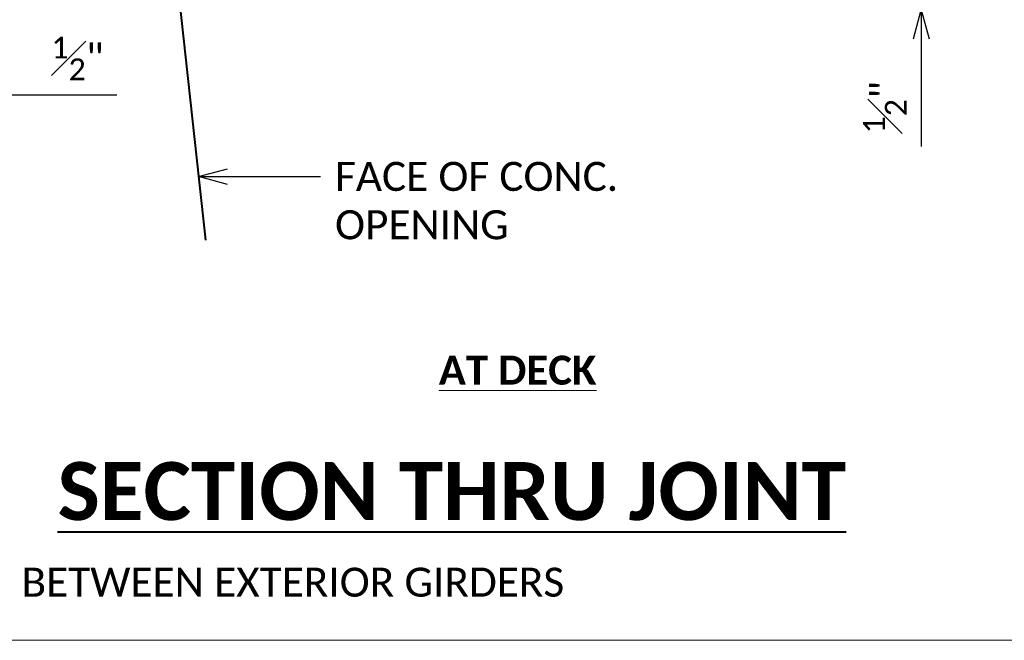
# Model space of a CAD drawing. Header units: metres. Extents: x -138 to 797, y -50 to 519.
# Tile 21 of 256: x -58 to -7, y -50 to -18. Entities that reach past the tile are written whole.
import ezdxf
from ezdxf import colors
from ezdxf.entities.mleader import LeaderData, LeaderLine
from ezdxf.enums import TextEntityAlignment as Align
from ezdxf.math import Vec2, Vec3

# ---------------------------------------------------------------- set-up
doc = ezdxf.new("R2010")
doc.units = ezdxf.units.M
doc.header["$MEASUREMENT"] = 0
for name, color, linetype, lineweight in [('B_ANNO_DIM', 7, 'Continuous', 18), ('B_ANNO_TEXT', 7, 'Continuous', 18), ('B_ANNO_TEXT_TITLE', 7, 'Continuous', 40), ('B_DETAIL_OBJ', 7, 'Continuous', 40)]:
    doc.layers.add(name, color=color, linetype=linetype, lineweight=lineweight)
doc.layers.add('B_ANNO_NOPLOT', color=47, linetype='Continuous', lineweight=18, plot=False)
doc.styles.add('Annotative', font='calibri.ttf', dxfattribs={"height": 0.0625})
doc.styles.get("Standard").update_dxf_attribs({"font": 'calibri.ttf'})
doc.styles.add('Subtitle', font='calibrib.ttf', dxfattribs={"height": 0.0625})
doc.styles.add('Title', font='calibrib.ttf', dxfattribs={"height": 0.125})
doc.dimstyles.new('Annotative', dxfattribs={"dimscale": 0, "dimtxt": 0.0625, "dimasz": 0.0625, "dimexe": 0.03125, "dimexo": 0.03125, "dimgap": 0.03125, "dimtad": 1, "dimdec": 3, "dimzin": 3, "dimdsep": 46, "dimlunit": 4, "dimtxsty": 'Standard', "dimblk": 'OPEN30', "dimcen": 0.03125, "dimaunit": 1, "dimadec": 0, "dimazin": 3, "dimtfac": 0.75, "dimtdec": 3, "dimtofl": 0, "dimtmove": 0, "dimatfit": 3, "dimldrblk": 'OPEN30', "dimfxl": 1, "dimtfill": 1, "dimfrac": 1, "dimtolj": 1, "dimtzin": 0, "dimarcsym": 0})

# ---------------------------------------------------------------- blocks, each defined once
blk = doc.blocks.new('_Open30')
at = {"color": 0, "linetype": 'ByBlock', "lineweight": -2}
for p, q in [((-1, 0.268), (0, 0)), ((0, 0), (-1, -0.268)), ((0, 0), (-1, 0))]:
    blk.add_line(p, q, dxfattribs=at)
blk = doc.blocks.new('*D34')
at = {"layer": 'B_ANNO_DIM', "color": 0, "lineweight": -2, "transparency": 16777216}
for p, q in [((-11.499, -14.055), (-11.499, -12.555)), ((-36.942, -17.057), (-10.749, -17.057)), ((-11.499, -18.557), (-11.499, -24.115))]:
    blk.add_line(p, q, dxfattribs=at)
at = {"layer": 'Defpoints', "color": 0, "transparency": 16777216}
for p in [(-11.499, -15.555), (-37.692, -17.057), (-11.499, -17.057)]:
    blk.add_point(p, dxfattribs=at)
at = {"layer": 'B_ANNO_DIM', "color": 0, "lineweight": -2, "transparency": 16777216, "xscale": 1.5, "yscale": 1.5, "zscale": 1.5}
for p, rotation in [((-11.499, -15.555), 270), ((-11.499, -17.057), 90)]:
    blk.add_blockref('_Open30', p, dxfattribs=dict(at, rotation=rotation))
at = {"layer": 'B_ANNO_DIM', "color": 0, "transparency": 16777216, "insert": (-13.381, -22.086), "char_height": 1.5, "attachment_point": 5, "rotation": 90, "bg_fill": 3, "box_fill_scale": 1.25, "bg_fill_color": 256, "bg_fill_true_color": 13158600, "bg_fill_transparency": 0}
blk.add_mtext('\\A1;{\\H0.75x;\\S1#2;}"', dxfattribs=at)
blk = doc.blocks.new('*D39')
at = {"layer": 'B_ANNO_DIM', "color": 0, "lineweight": -2, "transparency": 16777216}
for p, q in [((-63.134, -21.447), (-64.634, -21.447)), ((-58.634, -21.447), (-53.077, -21.447))]:
    blk.add_line(p, q, dxfattribs=at)
at = {"layer": 'Defpoints', "color": 0, "transparency": 16777216}
for p in [(-61.634, -21.447), (-60.134, -21.447), (-60.134, -21.447)]:
    blk.add_point(p, dxfattribs=at)
at = {"layer": 'B_ANNO_DIM', "color": 0, "lineweight": -2, "transparency": 16777216, "xscale": 1.5, "yscale": 1.5, "zscale": 1.5}
blk.add_blockref('_Open30', (-61.634, -21.447), dxfattribs=at)
at = {"layer": 'B_ANNO_DIM', "color": 0, "lineweight": -2, "transparency": 16777216, "xscale": 1.5, "yscale": 1.5, "zscale": 1.5, "rotation": 180}
blk.add_blockref('_Open30', (-60.134, -21.447), dxfattribs=at)
at = {"layer": 'B_ANNO_DIM', "color": 0, "transparency": 16777216, "insert": (-55.106, -19.565), "char_height": 1.5, "attachment_point": 5, "bg_fill": 3, "box_fill_scale": 1.25, "bg_fill_color": 256, "bg_fill_true_color": 13158600, "bg_fill_transparency": 0}
blk.add_mtext('\\A1;{\\H0.75x;\\S1#2;}"', dxfattribs=at)
blk = doc.blocks.new('*U1778')
at = {"layer": 'B_ANNO_NOPLOT', "flags": 128}
blk.add_lwpolyline([(0, 0), (0, 252), (323.928, 252), (323.928, 238.855), (378, 238.855), (378, 40.5), (316.571, 40.5), (316.571, 0)], close=True, dxfattribs=at)
at = {"layer": 'B_ANNO_TEXT', "style": 'Annotative'}
for tag, p in [('JO1', (357.189, 85.335)), ('JO2', (357.189, 82.392)), ('JO3', (357.189, 79.392)), ('JO4', (357.189, 76.43)), ('JO5', (357.189, 73.439)), ('JO6', (357.189, 70.335)), ('JO7', (357.189, 67.477)), ('JO8', (357.189, 64.496)), ('JO9', (357.189, 61.535))]:
    blk.add_attdef(tag, text='', height=1.5, dxfattribs=at).set_placement(p, align=Align.CENTER)
blk = doc.blocks.new('*U976')
at = {"layer": 'B_ANNO_NOPLOT', "flags": 128}
blk.add_lwpolyline([(0, 0), (0, 252), (323.928, 252), (323.928, 238.855), (378, 238.855), (378, 40.5), (316.571, 40.5), (316.571, 0)], close=True, dxfattribs=at)
blk = doc.blocks.new('*U1006')
at = {"layer": 'B_ANNO_NOPLOT', "flags": 128}
blk.add_lwpolyline([(0, 0), (0, 252), (323.9277, 252), (323.9277, 238.8552), (378, 238.8552), (378, 40.4996), (316.5708, 40.4996), (316.5708, 0)], close=True, dxfattribs=at)
blk = doc.blocks.new('*U739')
at = {"layer": 'B_ANNO_NOPLOT', "flags": 128}
blk.add_lwpolyline([(0, -316.4871), (0, -64.4871), (323.9277, -64.4871), (323.9277, -77.632), (378, -77.632), (378, -275.9875), (316.5708, -275.9875), (316.5708, -316.4871)], close=True, dxfattribs=at)
blk = doc.blocks.new('INS_JTSS_ATGRSDWK+SS_BASE')
at = {"layer": 'B_ANNO_NOPLOT', "flags": 128}
blk.add_lwpolyline([(0, -316.4871), (0, -64.4871), (323.9277, -64.4871), (323.9277, -77.632), (378, -77.632), (378, -275.9875), (316.5708, -275.9875), (316.5708, -316.4871)], close=True, dxfattribs=at)
at = {"layer": 'B_DETAIL_OBJ'}
blk.add_line((60.5692, -261.3962), (64.3302, -295.8001), dxfattribs=at)
at = {"style": 'Annotative'}
blk.add_attdef('DIM12', text='', height=1.5, rotation=90, dxfattribs=at).set_placement((9.8635, -92.4421), align=Align.MIDDLE_CENTER)
at = {"layer": 'B_ANNO_DIM', "insert": (76.3884, -301.7693, 1.6845), "char_height": 1.5, "width": 26.735403, "attachment_point": 1, "style": 'Subtitle'}
blk.add_mtext('{\\LAT DECK}', dxfattribs=at)
at = {"layer": 'B_ANNO_DIM', "lineweight": 30}
for tag, p in [('BAR1', (10.7294, -248.1165)), ('BAR3', (129.0984, -257.5272))]:
    blk.add_attdef(tag, text='', height=1.5, dxfattribs=at).set_placement(p, align=Align.TOP_LEFT)
at = {"layer": 'B_ANNO_DIM', "style": 'Annotative'}
for tag, p in [('BAR2', (96.1024, -274.8563)), ('BAR4', (122.9444, -296.1127))]:
    blk.add_attdef(tag, text='', height=1.5, dxfattribs=at).set_placement(p, align=Align.TOP_LEFT)
at = {"layer": 'B_ANNO_TEXT', "insert": (1.8454, -312.7317), "char_height": 1.5, "width": 109.373303, "attachment_point": 1, "line_spacing_factor": 0.9, "style": 'Annotative'}
blk.add_mtext('\\pxqc;ROADWAY TRAFFIC AREA BETWEEN EXTERIOR GIRDERS', dxfattribs=at)
at = {"layer": 'B_ANNO_TEXT', "style": 'Annotative'}
for tag, p in [('SS', (321.0554, -84.683)), ('BID#', (275.9705, -312.1489))]:
    blk.add_attdef(tag, p, '', height=1.5, dxfattribs=at)
at = {"layer": 'B_ANNO_TEXT_TITLE', "insert": (56.6861, -307.2716, -1.6845), "char_height": 3, "attachment_point": 1, "line_spacing_factor": 0.8, "style": 'Title'}
blk.add_mtext('\\pxqc;{\\LSECTION THRU JOINT}', dxfattribs=at)
at = {"layer": 'B_ANNO_DIM'}
ml = blk.add_multileader_mtext('Standard', dxfattribs=at)
ml.set_content('FACE OF CONC.\\POPENING', color=256)
ml.set_leader_properties()
ml.set_arrow_properties(name='OPEN30')
ml.build(insert=Vec2(0, 0))
ml.multileader.update_dxf_attribs({"text_right_attachment_type": 3, "dogleg_length": 0.0625, "arrow_head_size": 1.5, "scale": 24})
ctx = ml.context
ctx.base_point, ctx.scale, ctx.char_height, ctx.arrow_head_size, ctx.landing_gap_size, ctx.plane_origin = Vec3(70.2764, -292.5134), 24, 1.5, 1.5, 0.75, Vec3(63.9709, -292.5134)
ctx.right_attachment = 3
notes = []
notes.append((ctx, [(0, (1, 1, 0), (68.7764, -292.5134), (1, 0), 1.5, [(0, [(63.9709, -292.5134), (67.3014, -292.5134), (68.7764, -292.5134)], 0, [])])]))
ctx.mtext.insert, ctx.mtext.flow_direction = Vec3(71.0264, -291.7524), 5
for ctx, leaders in notes:
    for number, flags, end, landing, length, lines in leaders:
        leader = LeaderData()
        leader.index, (leader.has_last_leader_line, leader.has_dogleg_vector, leader.attachment_direction) = number, flags
        leader.last_leader_point, leader.dogleg_vector, leader.dogleg_length = Vec3(end), Vec3(landing), length
        for number, points, colour, breaks in lines:
            line = LeaderLine()
            line.index, line.vertices, line.color, line.breaks = number, Vec3.list(points), colors.encode_raw_color(colour), breaks
            leader.lines.append(line)
        ctx.leaders.append(leader)
dim = blk.add_linear_dim(base=(101.33, -283.8962), p1=(101.33, -282.3938), p2=(75.1364, -283.8962), angle=270, dimstyle='Annotative', override={"dimlfac": 0.3}, dxfattribs=at)
dim.commit()
dim.dimension.update_dxf_attribs({"geometry": '*D34', "text_midpoint": (99.448, -288.9249), "insert": (112.8286, -266.8387)})
dim = blk.add_linear_dim(base=(52.6941, -288.2857), p1=(51.1941, -288.2857), p2=(52.6941, -288.2857), dimstyle='Annotative', override={"dimlfac": 0.3}, dxfattribs=at)
dim.commit()
dim.dimension.update_dxf_attribs({"geometry": '*D39', "text_midpoint": (57.7229, -286.4037), "insert": (112.8286, -266.8387)})

msp = doc.modelspace()

# ---------------------------------------------------------------- block references
msp.add_blockref('INS_JTSS_ATGRSDWK+SS_BASE', (-112.829, 266.839))

# ---------------------------------------------------------------- next in the draw order: block references
for name in ['*U976', '*U1778']:
    msp.add_blockref(name, (-112.829, -49.648))

# ---------------------------------------------------------------- next in the draw order: block references
msp.add_blockref('*U1006', (-112.829, -49.648))

# ---------------------------------------------------------------- next in the draw order: block references
msp.add_blockref('*U739', (-112.829, 266.839))

doc.saveas('drawing.dxf')
